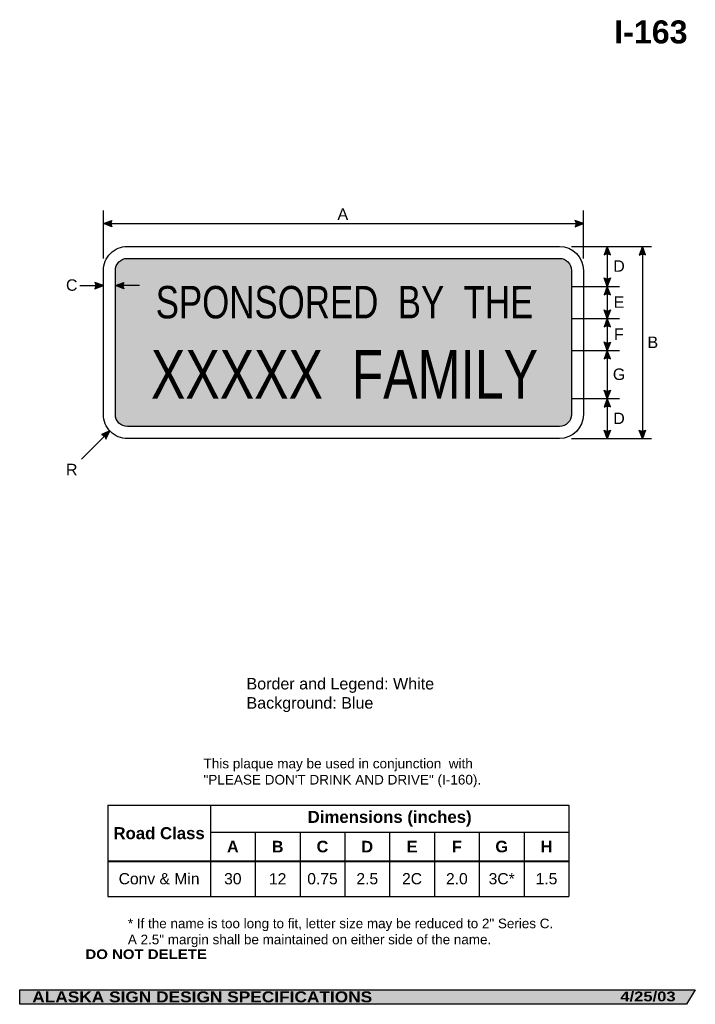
# Model space of a CAD drawing. Header units: feet. Extents: x 3.7 to 45.9, y 0.2 to 61.7.
import ezdxf
from ezdxf.enums import TextEntityAlignment as Align

# ---------------------------------------------------------------- set-up
doc = ezdxf.new("R2010")
doc.units = ezdxf.units.FT
doc.header["$MEASUREMENT"] = 0
doc.layers.add('Sign', color=7, linetype='Continuous')
doc.styles.add('ARIAL', font='arial.ttf')
doc.styles.add('ARIAL B', font='arialbd.ttf')
doc.styles.add('ARIAL BLACK B', font='ariblk.ttf')
doc.styles.add('ARIAL BLACK BI', font='ariblk.ttf')
doc.styles.add('FHWA SERIES C2000EX', font='txt')

# ---------------------------------------------------------------- blocks, each defined once
blk = doc.blocks.new('*T2')
at = {"color": 0, "linetype": 'ByBlock', "lineweight": -2, "transparency": 16777216}
for p, q in [((0, 0), (28.81687852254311, 0)), ((0, 0), (0, -5.686889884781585)), ((6.416878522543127, 0), (6.416878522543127, -5.686889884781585)), ((28.81687852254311, 0), (28.81687852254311, -5.686889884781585)), ((6.416878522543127, -1.670204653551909), (28.81687852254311, -1.670204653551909)), ((9.216878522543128, -1.670204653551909), (9.216878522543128, -5.686889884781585)), ((12.01687852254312, -1.670204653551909), (12.01687852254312, -5.686889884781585)), ((14.81687852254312, -1.670204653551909), (14.81687852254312, -5.686889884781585)), ((17.61687852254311, -1.670204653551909), (17.61687852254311, -5.686889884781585)), ((20.41687852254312, -1.670204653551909), (20.41687852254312, -5.686889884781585)), ((23.21687852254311, -1.670204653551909), (23.21687852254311, -5.686889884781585)), ((26.01687852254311, -1.670204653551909), (26.01687852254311, -5.686889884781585)), ((0, -3.48927253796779), (28.81687852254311, -3.48927253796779)), ((0, -5.686889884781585), (28.81687852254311, -5.686889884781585))]:
    blk.add_line(p, q, dxfattribs=at)
at = {"color": 18, "transparency": 16777216, "attachment_point": 5}
for s, insert, char_height, width, style in [('Dimensions (inches)', (17.61687852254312, -0.8351023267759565), 0.75, 22.27999999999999, 'ARIAL B'), ('Road Class', (3.208439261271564, -1.744636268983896), 0.75, 6.296878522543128, 'ARIAL B'), ('A', (7.816878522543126, -2.579738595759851), 0.725, 2.679999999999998, 'ARIAL B'), ('B', (10.61687852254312, -2.579738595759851), 0.725, 2.679999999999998, 'ARIAL B'), ('C', (13.41687852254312, -2.579738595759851), 0.725, 2.679999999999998, 'ARIAL B'), ('D', (16.21687852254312, -2.579738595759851), 0.725, 2.679999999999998, 'ARIAL B'), ('E', (19.01687852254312, -2.579738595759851), 0.725, 2.679999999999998, 'ARIAL B'), ('F', (21.81687852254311, -2.579738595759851), 0.725, 2.679999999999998, 'ARIAL B'), ('G', (24.61687852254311, -2.579738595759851), 0.725, 2.679999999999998, 'ARIAL B'), ('H', (27.41687852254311, -2.579738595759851), 0.725, 2.679999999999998, 'ARIAL B'), ('Conv & Min', (3.208439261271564, -4.588081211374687), 0.7, 6.296878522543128, 'ARIAL'), ('30', (7.816878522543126, -4.588081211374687), 0.7, 2.679999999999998, 'ARIAL'), ('12', (10.61687852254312, -4.588081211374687), 0.7, 2.679999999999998, 'ARIAL'), ('0.75', (13.41687852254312, -4.588081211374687), 0.7, 2.679999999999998, 'ARIAL'), ('2.5', (16.21687852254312, -4.588081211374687), 0.7, 2.679999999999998, 'ARIAL'), ('2C', (19.01687852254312, -4.588081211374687), 0.7, 2.679999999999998, 'ARIAL'), ('2.0', (21.81687852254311, -4.588081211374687), 0.7, 2.679999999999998, 'ARIAL'), ('3C*', (24.61687852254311, -4.588081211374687), 0.7, 2.679999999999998, 'ARIAL'), ('1.5', (27.41687852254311, -4.588081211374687), 0.7, 2.679999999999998, 'ARIAL')]:
    blk.add_mtext(s, dxfattribs=dict(at, insert=insert, char_height=char_height, width=width, style=style))

msp = doc.modelspace()

# ---------------------------------------------------------------- hatches: boundary and pattern name
h = msp.add_hatch(color=256)
h.dxf.hatch_style = 1
edge = h.paths.add_edge_path()
edge.add_line((9.459195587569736, 48.72712600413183), (8.933362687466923, 48.92589246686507))
edge.add_line((8.933362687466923, 48.92589246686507), (9.464042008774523, 49.12223484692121))
edge.add_arc((9.752402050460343, 48.92111366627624), 0.351569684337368, 145.1055563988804, 213.4889293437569)
h = msp.add_hatch(color=256)
h.dxf.hatch_style = 1
edge = h.paths.add_edge_path()
edge.add_line((38.40231786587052, 48.72712600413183), (38.92815076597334, 48.92589246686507))
edge.add_line((38.92815076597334, 48.92589246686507), (38.39747144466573, 49.12223484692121))
edge.add_arc((38.10911140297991, 48.92111366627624), 0.3515696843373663, -33.488929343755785, 34.89444360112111, ccw=False)
h = msp.add_hatch(color=256)
h.dxf.hatch_style = 1
edge = h.paths.add_edge_path()
edge.add_line((40.61076708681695, 46.97279105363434), (40.41252572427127, 47.49882214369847))
edge.add_line((40.41252572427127, 47.49882214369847), (40.21565360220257, 46.96833911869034))
edge.add_arc((40.41648677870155, 46.67977841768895), 0.3515696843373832, 56.4538654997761, 124.837238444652, ccw=False)
h = msp.add_hatch(color=256)
h.dxf.hatch_style = 1
edge = h.paths.add_edge_path()
edge.add_line((42.80882547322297, 46.96279867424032), (42.61058411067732, 47.48882976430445))
edge.add_line((42.61058411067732, 47.48882976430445), (42.4137119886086, 46.95834673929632))
edge.add_arc((42.61454516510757, 46.66978603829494), 0.3515696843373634, 56.453865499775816, 124.8372384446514, ccw=False)
at = {"true_color": 0x0000e3}
h = msp.add_hatch(color=172, dxfattribs=at)
h.dxf.hatch_style = 1
h.paths.add_polyline_path([(10.42835879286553, 46.74887072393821, 0.414441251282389), (9.678102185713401, 45.99702455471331), (9.678102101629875, 36.99917727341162, 0.4143068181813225), (10.43005015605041, 36.24877356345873), (37.42779588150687, 36.24877347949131, 0.4141723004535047), (38.1781993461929, 37.0000309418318), (38.17819943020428, 45.99846716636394, 0.4140292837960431), (37.42732348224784, 46.74887080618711)])
h = msp.add_hatch(color=256)
h.dxf.hatch_style = 1
edge = h.paths.add_edge_path()
edge.add_line((40.61076708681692, 45.5288035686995), (40.41252572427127, 45.00277247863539))
edge.add_line((40.41252572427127, 45.00277247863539), (40.21565360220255, 45.53325550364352))
edge.add_arc((40.41648677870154, 45.82181620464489), 0.3515696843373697, 235.1627615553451, 303.546134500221)
h = msp.add_hatch(color=256)
h.dxf.hatch_style = 1
edge = h.paths.add_edge_path()
edge.add_line((8.402317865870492, 44.85473342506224), (8.928150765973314, 45.05349988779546))
edge.add_line((8.928150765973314, 45.05349988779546), (8.397471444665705, 45.24984226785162))
edge.add_arc((8.109111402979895, 45.04872108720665), 0.3515696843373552, -33.48892934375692, 34.894443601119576, ccw=False)
at = {"true_color": 0xffffff}
h = msp.add_hatch(color=7, dxfattribs=at)
h.dxf.hatch_style = 1
edge = h.paths.add_edge_path()
edge.add_line((10.20393507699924, 44.85474642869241), (9.678102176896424, 45.05351289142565))
edge.add_line((9.678102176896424, 45.05351289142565), (10.20878149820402, 45.24985527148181))
edge.add_arc((10.49714153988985, 45.04873409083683), 0.3515696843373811, 145.1055563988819, 213.4889293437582)
h = msp.add_hatch(color=256)
h.dxf.hatch_style = 1
edge = h.paths.add_edge_path()
edge.add_line((40.61076708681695, 44.47674138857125), (40.41252572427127, 45.00277247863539))
edge.add_line((40.41252572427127, 45.00277247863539), (40.21565360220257, 44.47228945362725))
edge.add_arc((40.41648677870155, 44.18372875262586), 0.3515696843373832, 56.4538654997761, 124.837238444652, ccw=False)
h = msp.add_hatch(color=256)
h.dxf.hatch_style = 1
edge = h.paths.add_edge_path()
edge.add_line((40.61075072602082, 43.52615532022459), (40.41250936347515, 43.00012423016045))
edge.add_line((40.41250936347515, 43.00012423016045), (40.21563724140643, 43.5306072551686))
edge.add_arc((40.41647041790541, 43.81916795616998), 0.3515696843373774, 235.1627615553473, 303.5461345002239)
h = msp.add_hatch(color=256)
h.dxf.hatch_style = 1
edge = h.paths.add_edge_path()
edge.add_line((40.61076708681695, 42.47413722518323), (40.41252572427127, 43.00016831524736))
edge.add_line((40.41252572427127, 43.00016831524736), (40.21565360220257, 42.46968529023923))
edge.add_arc((40.41648677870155, 42.18112458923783), 0.3515696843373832, 56.4538654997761, 124.837238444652, ccw=False)
h = msp.add_hatch(color=256)
h.dxf.hatch_style = 1
edge = h.paths.add_edge_path()
edge.add_line((40.61076708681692, 41.52387667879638), (40.41252572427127, 40.99784558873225))
edge.add_line((40.41252572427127, 40.99784558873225), (40.21565360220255, 41.52832861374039))
edge.add_arc((40.41648677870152, 41.81688931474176), 0.3515696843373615, 235.162761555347, 303.5461345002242)
h = msp.add_hatch(color=256)
h.dxf.hatch_style = 1
edge = h.paths.add_edge_path()
edge.add_line((40.61076708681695, 40.47181449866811), (40.41252572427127, 40.99784558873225))
edge.add_line((40.41252572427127, 40.99784558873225), (40.21565360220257, 40.46736256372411))
edge.add_arc((40.41648677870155, 40.17880186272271), 0.3515696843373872, 56.45386549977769, 124.837238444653, ccw=False)
h = msp.add_hatch(color=256)
h.dxf.hatch_style = 1
edge = h.paths.add_edge_path()
edge.add_line((40.61076708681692, 38.52094699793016), (40.41252572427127, 37.99491590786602))
edge.add_line((40.41252572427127, 37.99491590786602), (40.21565360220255, 38.52539893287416))
edge.add_arc((40.41648677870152, 38.81395963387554), 0.3515696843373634, 235.1627615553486, 303.5461345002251)
h = msp.add_hatch(color=256)
h.dxf.hatch_style = 1
edge = h.paths.add_edge_path()
edge.add_line((40.61076708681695, 37.46888481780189), (40.41252572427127, 37.99491590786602))
edge.add_line((40.41252572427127, 37.99491590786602), (40.21565360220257, 37.46443288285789))
edge.add_arc((40.41648677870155, 37.1758721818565), 0.3515696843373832, 56.4538654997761, 124.837238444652, ccw=False)
h = msp.add_hatch(color=256)
h.dxf.hatch_style = 1
edge = h.paths.add_edge_path()
edge.add_line((9.089569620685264, 35.46705025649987), (9.323984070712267, 35.97798881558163))
edge.add_line((9.323984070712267, 35.97798881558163), (8.808459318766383, 35.74473980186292))
edge.add_arc((8.744646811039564, 35.39900983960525), 0.3515696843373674, 11.15905175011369, 79.54242469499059, ccw=False)
h = msp.add_hatch(color=256)
h.dxf.hatch_style = 1
edge = h.paths.add_edge_path()
edge.add_line((40.61076708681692, 36.02485323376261), (40.41252572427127, 35.49882214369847))
edge.add_line((40.41252572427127, 35.49882214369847), (40.21565360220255, 36.02930516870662))
edge.add_arc((40.41648677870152, 36.31786586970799), 0.3515696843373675, 235.1627615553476, 303.5461345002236)
h = msp.add_hatch(color=256)
h.dxf.hatch_style = 1
edge = h.paths.add_edge_path()
edge.add_line((42.80882547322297, 36.02485323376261), (42.61058411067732, 35.49882214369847))
edge.add_line((42.61058411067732, 35.49882214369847), (42.4137119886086, 36.02930516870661))
edge.add_arc((42.61454516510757, 36.31786586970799), 0.3515696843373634, 235.1627615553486, 303.5461345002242)
at = {"layer": 'Sign', "true_color": 0x000000}
msp.add_hatch(color=18, dxfattribs=at).paths.add_polyline_path([(3.699686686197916, 1.066867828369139), (45.92097727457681, 1.066867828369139), (45.37503178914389, 0.1671574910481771), (3.701084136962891, 0.1671574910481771)], flags=0)

# ---------------------------------------------------------------- linework, layer by layer
for p, q in [((9.203105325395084, 12.59413749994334), (38.0199838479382, 12.59413749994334)), ((9.203105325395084, 9.13393432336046), (38.0199838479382, 9.13393432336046)), ((9.203105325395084, 9.075795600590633), (38.0199838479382, 9.075795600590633))]:
    msp.add_line(p, q)
for points in [[(9.459195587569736, 48.72712600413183), (8.933362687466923, 48.92589246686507), (9.464042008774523, 49.12223484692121, 0.307560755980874), (9.459195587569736, 48.72712600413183, 4.141293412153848)], [(38.40231786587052, 48.72712600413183), (38.92815076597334, 48.92589246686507), (38.39747144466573, 49.12223484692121, -0.307560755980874), (38.40231786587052, 48.72712600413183, -4.141293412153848)], [(40.61076708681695, 46.97279105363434), (40.41252572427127, 47.49882214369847), (40.21565360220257, 46.96833911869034, -0.307560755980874), (40.61076708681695, 46.97279105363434, -4.141293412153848)], [(42.80882547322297, 46.96279867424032), (42.61058411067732, 47.48882976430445), (42.4137119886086, 46.95834673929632, -0.307560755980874), (42.80882547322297, 46.96279867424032, -4.141293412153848)], [(40.61076708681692, 45.5288035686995), (40.41252572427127, 45.00277247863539), (40.21565360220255, 45.53325550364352, 0.307560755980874), (40.61076708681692, 45.5288035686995, 4.141293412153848)], [(8.402317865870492, 44.85473342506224), (8.928150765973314, 45.05349988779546), (8.397471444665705, 45.24984226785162, -0.307560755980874), (8.402317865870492, 44.85473342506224, -4.141293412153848)], [(40.61076708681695, 44.47674138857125), (40.41252572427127, 45.00277247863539), (40.21565360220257, 44.47228945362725, -0.307560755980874), (40.61076708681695, 44.47674138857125, -4.141293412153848)], [(40.61075072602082, 43.52615532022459), (40.41250936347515, 43.00012423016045), (40.21563724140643, 43.5306072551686, 0.307560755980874), (40.61075072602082, 43.52615532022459, 4.141293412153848)], [(40.61076708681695, 42.47413722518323), (40.41252572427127, 43.00016831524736), (40.21565360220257, 42.46968529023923, -0.307560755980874), (40.61076708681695, 42.47413722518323, -4.141293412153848)], [(40.61076708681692, 41.52387667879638), (40.41252572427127, 40.99784558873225), (40.21565360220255, 41.52832861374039, 0.307560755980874), (40.61076708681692, 41.52387667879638, 4.141293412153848)], [(40.61076708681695, 40.47181449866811), (40.41252572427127, 40.99784558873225), (40.21565360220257, 40.46736256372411, -0.307560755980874), (40.61076708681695, 40.47181449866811, -4.141293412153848)], [(40.61076708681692, 38.52094699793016), (40.41252572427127, 37.99491590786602), (40.21565360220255, 38.52539893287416, 0.307560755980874), (40.61076708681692, 38.52094699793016, 4.141293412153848)], [(40.61076708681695, 37.46888481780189), (40.41252572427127, 37.99491590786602), (40.21565360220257, 37.46443288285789, -0.307560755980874), (40.61076708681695, 37.46888481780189, -4.141293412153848)], [(9.089569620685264, 35.46705025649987), (9.323984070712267, 35.97798881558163), (8.808459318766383, 35.74473980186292, -0.307560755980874), (9.089569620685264, 35.46705025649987, -4.141293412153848)], [(40.61076708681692, 36.02485323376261), (40.41252572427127, 35.49882214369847), (40.21565360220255, 36.02930516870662, 0.307560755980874), (40.61076708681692, 36.02485323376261, 4.141293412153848)], [(42.80882547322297, 36.02485323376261), (42.61058411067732, 35.49882214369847), (42.4137119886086, 36.02930516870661, 0.307560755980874), (42.80882547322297, 36.02485323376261, 4.141293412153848)]]:
    msp.add_lwpolyline(points, format="xyb")
msp.add_lwpolyline([(10.42815076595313, 47.49882214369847), (37.42697203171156, 47.49882214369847, -0.4141663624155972), (38.92815076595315, 45.99882214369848), (38.92815076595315, 37.00003094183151, -0.4141723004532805), (37.42815076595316, 35.49882214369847), (10.43005015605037, 35.49882214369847, -0.4143068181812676), (8.928150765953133, 36.99882214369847), (8.928150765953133, 45.99657502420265, -0.4143746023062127)], format="xyb", close=True)
at = {"color": 172, "true_color": 0x0000e3}
msp.add_lwpolyline([(10.42835879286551, 46.74887072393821), (37.42697203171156, 46.74887072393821, -0.4141663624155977), (38.17819943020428, 45.99846716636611), (38.1781993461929, 37.00003094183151, -0.4141723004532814), (37.42779588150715, 36.24877347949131), (10.43005015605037, 36.24877356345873, -0.4143068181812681), (9.678102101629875, 36.99917727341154), (9.678102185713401, 45.9970245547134, -0.4144412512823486)], format="xyb", close=True, dxfattribs=at)
at = {"color": 7, "true_color": 0xffffff}
msp.add_lwpolyline([(10.20393507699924, 44.85474642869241), (9.678102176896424, 45.05351289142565), (10.20878149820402, 45.24985527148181, 0.307560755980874), (10.20393507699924, 44.85474642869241, 4.141293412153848)], format="xyb", dxfattribs=at)
at = {"layer": 'Sign', "color": 18, "lineweight": -3, "true_color": 0x000000}
for p, q in [((8.928150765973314, 46.74882214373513), (8.928150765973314, 49.74882214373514)), ((38.92815076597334, 46.74882214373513), (38.92815076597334, 49.74882214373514)), ((8.933362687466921, 48.92589246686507), (38.93336268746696, 48.92589246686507)), ((38.17815072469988, 47.49882214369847), (43.17815072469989, 47.49882214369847)), ((40.41252572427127, 47.49882214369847), (40.41252572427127, 35.49882214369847)), ((42.61058411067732, 47.49008775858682), (42.61058411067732, 35.4900877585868)), ((7.448984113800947, 45.05349988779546), (8.928150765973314, 45.05349988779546)), ((38.17815723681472, 45.00272839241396), (41.17815723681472, 45.00272839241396)), ((38.17815723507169, 43.00012423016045), (41.17815723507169, 43.00012423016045)), ((38.17815723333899, 40.99784558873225), (41.17815723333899, 40.99784558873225)), ((38.17815723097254, 37.99491590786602), (41.17815723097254, 37.99491590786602)), ((9.323984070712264, 35.97798881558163), (7.556217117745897, 34.21022186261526)), ((38.17815072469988, 35.49882214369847), (43.17815072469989, 35.49882214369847))]:
    msp.add_line(p, q, dxfattribs=at)
at = {"layer": 'Sign', "color": 7, "lineweight": -3, "true_color": 0xffffff}
msp.add_line((11.17815256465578, 45.05351289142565), (9.678102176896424, 45.05351289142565), dxfattribs=at)
at = {"layer": 'Sign', "color": 250, "lineweight": -3, "true_color": 0x1f1a17}
msp.add_lwpolyline([(3.699686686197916, 1.066867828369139), (45.92097727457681, 1.066867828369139), (45.37503178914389, 0.1671574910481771), (3.701084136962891, 0.1671574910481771)], close=True, dxfattribs=at)

# ---------------------------------------------------------------- block references
msp.add_blockref('*T2', (9.203105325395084, 12.59413749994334))

# ---------------------------------------------------------------- texts
at = {"attachment_point": 1, "style": 'ARIAL'}
for s, width, insert, char_height in [('Border and Legend: White\\PBackground: Blue', 12.88403588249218, (17.87181479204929, 20.5501679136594), 0.7191), ('This plaque may be used in conjunction  with "PLEASE DON\'T DRINK AND DRIVE" (I-160).', 18.235972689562, (15.18656347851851, 15.50649683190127), 0.6055000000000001), ('* If the name is too long to fit, letter size may be reduced to 2" Series C. A 2.5" margin shall be maintained on either side of the name.', 26.72413989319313, (10.46177165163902, 5.518941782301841), 0.6012)]:
    msp.add_mtext_dynamic_manual_height_columns(s, width=width, gutter_width=1, heights=[0], dxfattribs=dict(at, insert=insert, char_height=char_height))
at = {"layer": 'Sign', "color": 18, "true_color": 0x000000}
for s, height, style, p, p2 in [('I-163', 1.438363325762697, 'ARIAL B', (40.85501953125, 60.17263982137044), (45.4350195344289, 60.17263982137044)), ('A', 0.7174726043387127, 'ARIAL', (23.55881190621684, 49.15571275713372), (24.22881190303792, 49.15571275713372)), ('D', 0.7136714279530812, 'ARIAL', (40.79306349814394, 45.91403047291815), (41.51306352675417, 45.91403047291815)), ('C', 0.7136714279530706, 'ARIAL', (6.594105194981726, 44.72654609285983), (7.314105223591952, 44.72654609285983)), ('E', 0.7190483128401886, 'ARIAL', (40.81389683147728, 43.66142630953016), (41.48389682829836, 43.66142630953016)), ('F', 0.7148361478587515, 'ARIAL', (40.83889683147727, 41.65882214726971), (41.44889684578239, 41.65882214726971)), ('B', 0.7190483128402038, 'ARIAL', (42.93037577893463, 41.15008775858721), (43.60037577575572, 41.15008775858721)), ('G', 0.7178154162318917, 'ARIAL', (40.76806349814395, 39.15621798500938), (41.54806346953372, 39.15621798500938)), ('D', 0.7136714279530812, 'ARIAL', (40.79306349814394, 36.40361382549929), (41.51306352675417, 36.40361382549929)), ('R', 0.713671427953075, 'ARIAL', (6.594105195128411, 33.2057127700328), (7.314105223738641, 33.2057127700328))]:
    msp.add_text(s, height=height, dxfattribs=dict(at, style=style)).set_placement(p, p2, align=Align.ALIGNED)
at = {"layer": 'Sign', "color": 7, "true_color": 0xffffff, "style": 'FHWA SERIES C2000EX'}
for s, height, rotation, p, p2 in [('SPONSORED  BY  THE', 2.024253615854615, 0.0081949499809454, (12.20002576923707, 43.00246276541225), (35.79664699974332, 43.00583776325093)), ('XXXXX  FAMILY', 3.037920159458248, 359.9740915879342, (11.90139685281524, 37.99112943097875), (36.08941766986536, 37.98019191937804))]:
    msp.add_text(s, height=height, rotation=rotation, dxfattribs=at).set_placement(p, p2, align=Align.ALIGNED)
at = {"layer": 'Sign', "color": 7, "true_color": 0xffffff}
for s, height, style, p, p2 in [('DO NOT DELETE', 0.60384038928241, 'ARIAL BLACK B', (7.807388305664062, 2.993719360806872), (15.39905420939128, 2.993719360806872)), ('ALASKA SIGN DESIGN SPECIFICATIONS', 0.685178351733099, 'ARIAL BLACK BI', (4.485322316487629, 0.2896414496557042), (25.72865549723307, 0.2896414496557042)), ('4/25/03', 0.6135007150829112, 'ARIAL BLACK BI', (41.23722585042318, 0.3521680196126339), (44.68722577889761, 0.3521680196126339))]:
    msp.add_text(s, height=height, dxfattribs=dict(at, style=style)).set_placement(p, p2, align=Align.ALIGNED)

doc.saveas('drawing.dxf')
